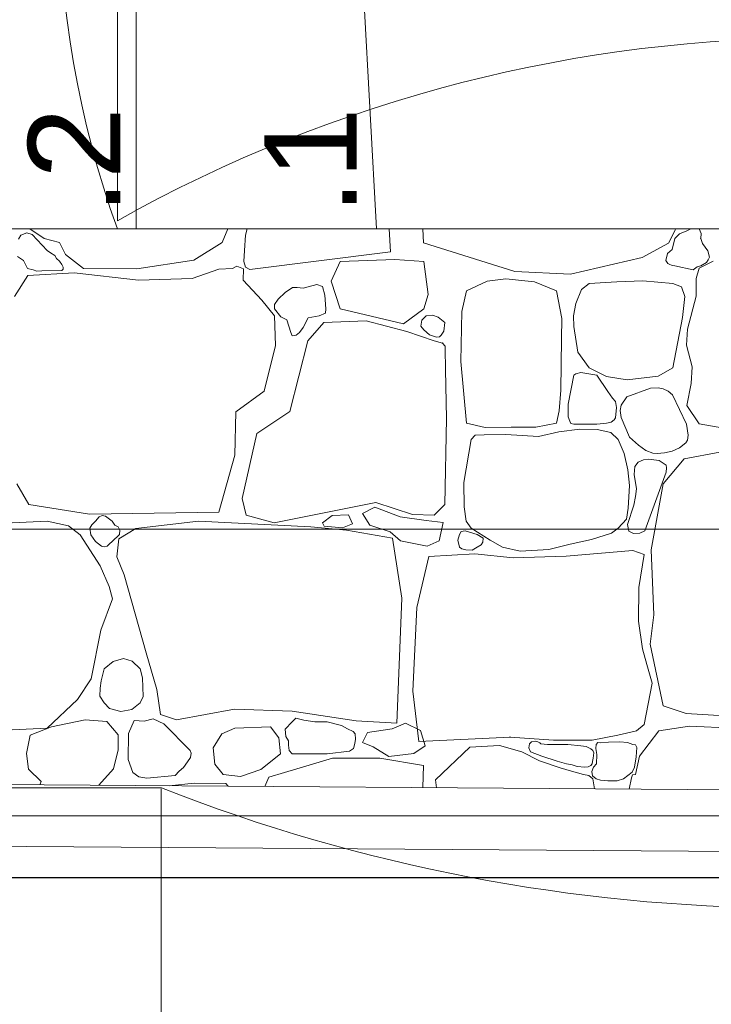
# Model space of a CAD drawing. Header units: millimetres. Extents: x -573548 to 674770, y -210017 to -47794.
# Tile 146 of 234: x 103807 to 104930, y -101026 to -99428. Entities that reach past the tile are written whole.
import ezdxf
from ezdxf.enums import TextEntityAlignment as Align
from ezdxf.lldxf.tags import DXFTag

# ---------------------------------------------------------------- set-up
doc = ezdxf.new("R2010")
doc.units = ezdxf.units.MM
for name, color, linetype, lineweight in [('A.02 RZUT PIWNICY_is$0$_HATCH_Nr_pióra__18', 8, 'Continuous', 9), ('A.02 RZUT PIWNICY_is$0$podciagi_Nr_pióra__1', 8, 'Continuous', 9), ('A.02 RZUT PIWNICY_is$0$SCHODY_Nr_pióra__1', 8, 'Continuous', 9), ('A.02 RZUT PIWNICY_is$0$strop_cieniej_Nr_pióra__1', 8, 'Continuous', 9), ('A.02 RZUT PIWNICY_is$0$strop_Nr_pióra__1', 8, 'Continuous', 9), ('A.02 RZUT PIWNICY_is$0$Structural - Bearing_Nr_pióra__21', 8, 'Continuous', 9), ('A.02 RZUT PIWNICY_is$0$Structural - Grid', 8, 'Continuous', 9), ('A.02 RZUT PIWNICY_is$0$Structural - Grid_Nr_pióra__17', 8, 'Continuous', 9), ('IS_Przyłącza_o.p._Powrót', 142, 'DASH', 18)]:
    doc.layers.add(name, color=color, linetype=linetype, lineweight=lineweight)
doc.layers.add('IS_Zasilanie', color=1, linetype='SOLID', lineweight=30, true_color=0xff0000)
doc.styles.add('A.02 RZUT PIWNICY_is$0$STYL_AUTOMATYCZNY_1', font='arial.ttf')
tags = doc.linetypes.add('DASH', pattern=[15, 10, -5]).pattern_tags.tags
tags[6:7] = [DXFTag(74, 4), DXFTag(75, 0), DXFTag(340, '0'), DXFTag(46, 0.0), DXFTag(50, 0.0), DXFTag(44, 0.0), DXFTag(45, 0.0)]
tags[4:5] = [DXFTag(74, 4), DXFTag(75, 0), DXFTag(340, '0'), DXFTag(46, 0.0), DXFTag(50, 0.0), DXFTag(44, 0.0), DXFTag(45, 0.0)]
tags = doc.linetypes.add('SOLID', pattern=[10, 10, 0]).pattern_tags.tags
tags[6:7] = [DXFTag(74, 4), DXFTag(75, 0), DXFTag(340, '0'), DXFTag(46, 0.0), DXFTag(50, 0.0), DXFTag(44, 0.0), DXFTag(45, 0.0)]
tags[4:5] = [DXFTag(74, 4), DXFTag(75, 0), DXFTag(340, '0'), DXFTag(46, 0.0), DXFTag(50, 0.0), DXFTag(44, 0.0), DXFTag(45, 0.0)]

# ---------------------------------------------------------------- blocks, each defined once
blk = doc.blocks.new('*X48622')
at = {"layer": 'A.02 RZUT PIWNICY_is$0$_HATCH_Nr_pióra__18'}
for p, q in [((104389.4, -99774.3), (104379.3, -99777.9)), ((104398.1, -99777), (104389.4, -99774.3)), ((104394.3, -99767.8), (104417.6, -99783.2)), ((104422.4, -99802.5), (104398.1, -99777)), ((104706.5, -99789.8), (104715.6, -99767.8)), ((104744.2, -99777.7), (104742.4, -99802.9)), ((104747, -99767.8), (104744.2, -99777.7)), ((104979.6, -99805.1), (104977.4, -99767.8)), ((105033.3, -99790.2), (105032.4, -99767.8)), ((105442, -99770), (105430.8, -99790.6)), ((105448.9, -99775.9), (105441.1, -99783.2)), ((105442.3, -99767.8), (105442, -99770)), ((105460.7, -99770.6), (105448.9, -99775.9)), ((105467.3, -99767.8), (105460.7, -99770.6)), ((105483.9, -99775.3), (105480.7, -99767.8)), ((105483.3, -99783.2), (105483.9, -99775.3)), ((104379.3, -99777.9), (104375.6, -99784.1)), ((104417.6, -99783.2), (104442.3, -99789.8)), ((104442.3, -99789.8), (104451.8, -99809.2)), ((104660.3, -99818.3), (104706.5, -99789.8)), ((105181.6, -99836.8), (105033.3, -99790.2)), ((105430.8, -99790.6), (105388.3, -99814.2)), ((105441.1, -99783.2), (105437, -99801.3)), ((105486.2, -99791.4), (105483.3, -99783.2)), ((105494.9, -99803), (105486.2, -99791.4)), ((104427.5, -99806.3), (104422.4, -99802.5)), ((104434.7, -99810.9), (104427.5, -99806.3)), ((104451.8, -99809.2), (104481.1, -99831.9)), ((104742.4, -99802.9), (104741.5, -99820.7)), ((104751.5, -99833.6), (104979.6, -99805.1)), ((105429.1, -99807.6), (105426.8, -99818.7)), ((105437, -99801.3), (105429.1, -99807.6)), ((105497.4, -99813.4), (105494.9, -99803)), ((104373.9, -99812.6), (104384, -99818.7)), ((104384, -99818.7), (104390.5, -99832.1)), ((104437.2, -99815.5), (104434.7, -99810.9)), ((104442.4, -99819.9), (104437.2, -99815.5)), ((104446.1, -99825.2), (104442.4, -99819.9)), ((104448.2, -99829.7), (104446.1, -99825.2)), ((104567.8, -99832.7), (104660.3, -99818.3)), ((104741.5, -99820.7), (104744.4, -99830)), ((104897.7, -99820.7), (104883.3, -99852.3)), ((104986.6, -99817.3), (104897.7, -99820.7)), ((105033.9, -99820.7), (104986.6, -99817.3)), ((105040.6, -99874.3), (105033.9, -99820.7)), ((105388.3, -99814.2), (105272, -99841.3)), ((105426.8, -99818.7), (105430, -99824)), ((105430, -99824), (105432.2, -99824.7)), ((105432.2, -99824.7), (105436.7, -99826.9)), ((105503.5, -99820.1), (105480.8, -99831.5)), ((105483.3, -99827.4), (105492.5, -99822.4)), ((105492.5, -99822.4), (105495.4, -99818.1)), ((105495.4, -99818.1), (105497.4, -99813.4)), ((104390.5, -99832.1), (104399.8, -99834)), ((104465.9, -99838.9), (104390.7, -99843.1)), ((104399.8, -99834), (104405.4, -99836.3)), ((104405.4, -99836.3), (104413.6, -99835.8)), ((104413.6, -99835.8), (104445.9, -99834.9)), ((104445.9, -99834.9), (104448.3, -99832.9)), ((104448.3, -99832.9), (104448.2, -99829.7)), ((104570.7, -99850.9), (104465.9, -99838.9)), ((104481.1, -99831.9), (104567.8, -99832.7)), ((104701.2, -99833.2), (104657.8, -99848)), ((104722.9, -99831.7), (104701.2, -99833.2)), ((104730.3, -99827.9), (104722.9, -99831.7)), ((104740.9, -99832.4), (104730.3, -99827.9)), ((104740.4, -99850.9), (104740.9, -99832.4)), ((104744.4, -99830), (104751.5, -99833.6)), ((105272, -99841.3), (105181.6, -99836.8)), ((105436.7, -99826.9), (105441.1, -99827.4)), ((105441.1, -99827.4), (105470.8, -99834)), ((105470.8, -99834), (105477.4, -99829.1)), ((105480.8, -99831.5), (105476.1, -99848.1)), ((105477.4, -99829.1), (105483.3, -99827.4)), ((104390.7, -99843.1), (104369.3, -99877.4)), ((104657.8, -99848), (104570.7, -99850.9)), ((104770.9, -99883.5), (104740.4, -99850.9)), ((104883.3, -99852.3), (104897.7, -99897.4)), ((105136.7, -99852.3), (105102.8, -99868.2)), ((105167.1, -99848.8), (105136.7, -99852.3)), ((105213.4, -99853.4), (105167.1, -99848.8)), ((105249, -99868.2), (105213.4, -99853.4)), ((105301.9, -99856.4), (105289.5, -99866.1)), ((105346.8, -99853.4), (105301.9, -99856.4)), ((105389, -99852), (105346.8, -99853.4)), ((105437.7, -99856.4), (105389, -99852)), ((105452.2, -99861.8), (105437.7, -99856.4)), ((105476.1, -99848.1), (105475.6, -99876.6)), ((104808.5, -99870.6), (104797.3, -99881.8)), ((104820.6, -99863), (104808.5, -99870.6)), ((104828.4, -99862.8), (104820.6, -99863)), ((104837.8, -99863.7), (104828.4, -99862.8)), ((104860.2, -99857.9), (104837.8, -99863.7)), ((104869.5, -99861.1), (104860.2, -99857.9)), ((104873.2, -99875), (104869.5, -99861.1)), ((105102.8, -99868.2), (105095.6, -99901.8)), ((105257.7, -99912.8), (105249, -99868.2)), ((105289.5, -99866.1), (105280.3, -99888.9)), ((105457.4, -99877.1), (105452.2, -99861.8)), ((104791.6, -99908.7), (104770.9, -99883.5)), ((104797.3, -99881.8), (104791.5, -99890.4)), ((104874.7, -99897.6), (104873.2, -99875)), ((105033.9, -99897.4), (105040.6, -99874.3)), ((105280.3, -99888.9), (105276.8, -99908.9)), ((105453.4, -99911.4), (105457.4, -99877.1)), ((105475.6, -99876.6), (105461.9, -99930.2)), ((104791.5, -99890.4), (104791.6, -99897.4)), ((104791.6, -99897.4), (104801.4, -99910.1)), ((104863.8, -99908.8), (104874.3, -99904.5)), ((104874.3, -99904.5), (104874.7, -99897.6)), ((104897.7, -99897.4), (105000.8, -99921.9)), ((105000.8, -99921.9), (105033.9, -99897.4)), ((105095.6, -99901.8), (105094, -99982.7)), ((104793.2, -99957), (104791.6, -99908.7)), ((104801.4, -99910.1), (104811.4, -99915.1)), ((104811.4, -99915.1), (104817.6, -99935.5)), ((104838, -99927.4), (104846.1, -99911.8)), ((104871.6, -99919.4), (104845.2, -99949.2)), ((104846.1, -99911.8), (104863.8, -99908.8)), ((104940.2, -99917), (104871.6, -99919.4)), ((105006.2, -99933.9), (104940.2, -99917)), ((105028.7, -99925.3), (105030.4, -99915.5)), ((105030.4, -99915.5), (105037.7, -99908.9)), ((105037.7, -99908.9), (105047.7, -99907.7)), ((105047.7, -99907.7), (105056.9, -99910.9)), ((105056.9, -99910.9), (105068, -99919.4)), ((105068, -99919.4), (105066.1, -99933.6)), ((105257.4, -99945.8), (105257.7, -99912.8)), ((105276.8, -99908.9), (105277.1, -99925.9)), ((105437.7, -99993), (105453.4, -99911.4)), ((104817.6, -99935.5), (104819.8, -99941)), ((104826.4, -99940.2), (104832.1, -99935.7)), ((104832.1, -99935.7), (104838, -99927.4)), ((105050.8, -99949.2), (105006.2, -99933.9)), ((105033.9, -99931.6), (105028.7, -99925.3)), ((105043, -99939.3), (105033.9, -99931.6)), ((105066.1, -99933.6), (105061.8, -99939.9)), ((105277.1, -99925.9), (105283.9, -99967.8)), ((105461.9, -99930.2), (105460.2, -99956.2)), ((104845.2, -99949.2), (104816.3, -100063.9)), ((104819.8, -99941), (104826.4, -99940.2)), ((105054.2, -99943.3), (105043, -99939.3)), ((105064.2, -99952.9), (105050.8, -99949.2)), ((105059.2, -99942.7), (105054.2, -99943.3)), ((105061.8, -99939.9), (105059.2, -99942.7)), ((105068.4, -99957.9), (105064.2, -99952.9)), ((105256.2, -100029.5), (105257.4, -99945.8)), ((104774.6, -100030.9), (104793.2, -99957)), ((105068.6, -99962), (105068.4, -99957.9)), ((105069, -99995.8), (105068.6, -99962)), ((105283.9, -99967.8), (105301.9, -99993)), ((105460.2, -99956.2), (105469.3, -99991.3)), ((105094, -99982.7), (105102.8, -100083)), ((105070.6, -100075.5), (105069, -99995.8)), ((105288.8, -100000.4), (105280.3, -100002.8)), ((105314.8, -100004.9), (105288.8, -100000.4)), ((105301.9, -99993), (105330.1, -100007.3)), ((105414.3, -100006.8), (105437.7, -99993)), ((105469.3, -99991.3), (105467.9, -100018.5)), ((105277.1, -100004.9), (105268.3, -100052.2)), ((105280.3, -100002.8), (105277.1, -100004.9)), ((105332.6, -100031.7), (105314.8, -100004.9)), ((105330.1, -100007.3), (105364.1, -100012.7)), ((105364.1, -100012.7), (105414.3, -100006.8)), ((104728.8, -100064.7), (104774.6, -100030.9)), ((105253.7, -100062.9), (105256.2, -100029.5)), ((105340.2, -100042.4), (105332.6, -100031.7)), ((105401.6, -100025.9), (105363.2, -100040)), ((105414.2, -100025.4), (105401.6, -100025.9)), ((105422.2, -100027.3), (105414.2, -100025.4)), ((105430.6, -100031), (105422.2, -100027.3)), ((105437.5, -100036.7), (105430.6, -100031)), ((105467.9, -100018.5), (105460.6, -100054.4)), ((105344.8, -100047.6), (105340.2, -100042.4)), ((105346.3, -100057.6), (105344.8, -100047.6)), ((105363.2, -100040), (105354.3, -100053.4)), ((105460, -100084.3), (105437.5, -100036.7)), ((104727.2, -100134.5), (104728.8, -100064.7)), ((104816.3, -100063.9), (104762.7, -100099.8)), ((105249, -100083), (105253.7, -100062.9)), ((105268.3, -100052.2), (105268, -100072.5)), ((105345, -100074), (105346.3, -100057.6)), ((105354.3, -100053.4), (105352.3, -100062.5)), ((105352.3, -100062.5), (105353.9, -100073.6)), ((105460.6, -100054.4), (105480.8, -100084.1)), ((105068.1, -100214.6), (105070.6, -100075.5)), ((105268, -100072.5), (105270.6, -100079.5)), ((105270.6, -100079.5), (105272.2, -100083.5)), ((105330.4, -100083), (105337.6, -100081.2)), ((105337.6, -100081.2), (105343, -100077.3)), ((105343, -100077.3), (105345, -100074)), ((105353.9, -100073.6), (105367.7, -100105.6)), ((105102.8, -100083), (105133.2, -100089.8)), ((105133.2, -100089.8), (105175.6, -100089.2)), ((105175.6, -100089.2), (105215.8, -100089.1)), ((105215.8, -100089.1), (105249, -100083)), ((105253, -100097.1), (105219.7, -100104.4)), ((105286.9, -100092.4), (105253, -100097.1)), ((105272.2, -100083.5), (105277.1, -100084.3)), ((105277.1, -100084.3), (105314.8, -100084.3)), ((105315.4, -100092.9), (105286.9, -100092.4)), ((105314.8, -100084.3), (105330.4, -100083)), ((105337.4, -100097.8), (105315.4, -100092.9)), ((105462.9, -100102.5), (105460, -100084.3)), ((105480.8, -100084.1), (105654.2, -100113.6)), ((104762.7, -100099.8), (104739.1, -100205.1)), ((105110.6, -100109.2), (105098.6, -100178.9)), ((105116.9, -100102.2), (105110.6, -100109.2)), ((105131.9, -100101.7), (105116.9, -100102.2)), ((105166.7, -100101.1), (105131.9, -100101.7)), ((105219.7, -100104.4), (105166.7, -100101.1)), ((105349.3, -100109.2), (105337.4, -100097.8)), ((105359.1, -100131.9), (105349.3, -100109.2)), ((105367.7, -100105.6), (105382.4, -100118.3)), ((105459, -100114.7), (105461.8, -100110.3)), ((105461.8, -100110.3), (105462.9, -100102.5)), ((105382.4, -100118.3), (105394, -100127.3)), ((105394, -100127.3), (105405.3, -100131.5)), ((105424.4, -100131.1), (105437, -100128.1)), ((105437, -100128.1), (105448.9, -100122.9)), ((105448.9, -100122.9), (105459, -100114.7)), ((104701.2, -100227), (104727.2, -100134.5)), ((105364.7, -100158.6), (105359.1, -100131.9)), ((105390.5, -100142.3), (105381.7, -100145.9)), ((105398.4, -100141.3), (105390.5, -100142.3)), ((105416, -100143.2), (105398.4, -100141.3)), ((105405.3, -100131.5), (105412.3, -100132)), ((105412.3, -100132), (105424.4, -100131.1)), ((105427.3, -100150.7), (105416, -100143.2)), ((105456.5, -100140.7), (105422.2, -100181.1)), ((105514.3, -100130), (105456.5, -100140.7)), ((105367.8, -100183.9), (105364.7, -100158.6)), ((105376.5, -100153.1), (105375.4, -100165.9)), ((105381.7, -100145.9), (105376.5, -100153.1)), ((105427.1, -100162.4), (105427.8, -100155.4)), ((105427.8, -100155.4), (105427.3, -100150.7)), ((105375.4, -100165.9), (105379.2, -100189.2)), ((105392.5, -100257.5), (105427.1, -100162.4)), ((104373, -100181.1), (104392.4, -100215)), ((105098.6, -100178.9), (105099.1, -100218.5)), ((105365.2, -100220.8), (105367.8, -100183.9)), ((105379.2, -100189.2), (105377.3, -100201.7)), ((105422.2, -100181.1), (105402.8, -100288.5)), ((104739.1, -100205.1), (104745.3, -100231.9)), ((105377.3, -100201.7), (105374.7, -100215.9)), ((104392.4, -100215), (104491, -100230.3)), ((104790.7, -100244.3), (104955.9, -100211.3)), ((104954.3, -100219.2), (104934.2, -100229.5)), ((104995.6, -100234.9), (104954.3, -100219.2)), ((104955.9, -100211.3), (105015.3, -100231.1)), ((105050.8, -100231.9), (105068.1, -100214.6)), ((105099.1, -100218.5), (105102.4, -100241.8)), ((105362.6, -100238.3), (105365.2, -100220.8)), ((105374.7, -100215.9), (105364.5, -100247.3)), ((104491, -100230.3), (104701.2, -100227)), ((104506.5, -100234.8), (104501, -100241.8)), ((104511.8, -100232.5), (104506.5, -100234.8)), ((104517.1, -100233.6), (104511.8, -100232.5)), ((104527.8, -100241.8), (104517.1, -100233.6)), ((104745.3, -100231.9), (104790.7, -100244.3)), ((104869.5, -100244.7), (104884.7, -100232.4)), ((104884.7, -100232.4), (104911.2, -100231.4)), ((104911.2, -100231.4), (104918, -100246.2)), ((104934.2, -100229.5), (104946, -100248.1)), ((105037.8, -100240.8), (104995.6, -100234.9)), ((105015.3, -100231.1), (105050.8, -100231.9)), ((105065.2, -100243.7), (105037.8, -100240.8)), ((105349.3, -100253.3), (105362.6, -100238.3)), ((104422.4, -100241.8), (104296.6, -100248)), ((104456.8, -100249.3), (104422.4, -100241.8)), ((104475.8, -100264.1), (104456.8, -100249.3)), ((104495, -100247.9), (104491.5, -100253.4)), ((104491.5, -100253.4), (104493.3, -100263.8)), ((104501, -100241.8), (104495, -100247.9)), ((104532.4, -100248.4), (104527.8, -100241.8)), ((104537.3, -100250.9), (104532.4, -100248.4)), ((104540.4, -100256.2), (104537.3, -100250.9)), ((104566.2, -100253.8), (104538.5, -100270.3)), ((104539.6, -100263.4), (104540.4, -100256.2)), ((104668.1, -100241.8), (104566.2, -100253.8)), ((104850.2, -100250.9), (104668.1, -100241.8)), ((104908.4, -100256.3), (104850.2, -100250.9)), ((104871.9, -100250.1), (104869.5, -100244.7)), ((104901.9, -100252.5), (104871.9, -100250.1)), ((104918, -100246.2), (104901.9, -100252.5)), ((104983, -100269.4), (104908.4, -100256.3)), ((104946, -100248.1), (104978.9, -100258.9)), ((105058.9, -100273.6), (105065.2, -100243.7)), ((105102.4, -100241.8), (105110.6, -100253.3)), ((105110.6, -100253.3), (105141.2, -100272.5)), ((105338.3, -100261.2), (105349.3, -100253.3)), ((105364.5, -100247.3), (105366.8, -100257.9)), ((104508.4, -100314.1), (104475.8, -100264.1)), ((104493.3, -100263.8), (104501, -100274.9)), ((104527.8, -100274.9), (104539.6, -100263.4)), ((104538.5, -100270.3), (104535.6, -100299.6)), ((104978.9, -100258.9), (104996.1, -100273.6)), ((104998, -100366.5), (104983, -100269.4)), ((105091.5, -100263.5), (105088.7, -100272.7)), ((105088.7, -100272.7), (105091.5, -100283.7)), ((105094.3, -100258.4), (105091.5, -100263.5)), ((105101, -100257.3), (105094.3, -100258.4)), ((105120.5, -100263.5), (105101, -100257.3)), ((105129.9, -100269.6), (105120.5, -100263.5)), ((105129.4, -100275.6), (105129.9, -100269.6)), ((105141.2, -100272.5), (105161.6, -100283.7)), ((105271.5, -100279.2), (105305.8, -100271.7)), ((105305.8, -100271.7), (105338.3, -100261.2)), ((105366.8, -100257.9), (105373.9, -100261.8)), ((105373.9, -100261.8), (105384.2, -100261.2)), ((105384.2, -100261.2), (105392.5, -100257.5)), ((104501, -100274.9), (104510.3, -100282.2)), ((104510.3, -100282.2), (104515, -100283.6)), ((104515, -100283.6), (104519.9, -100282.1)), ((104519.9, -100282.1), (104523.3, -100278.6)), ((104523.3, -100278.6), (104527.8, -100274.9)), ((104996.1, -100273.6), (105039.2, -100282.5)), ((105039.2, -100282.5), (105058.9, -100273.6)), ((105091.5, -100283.7), (105095.5, -100286.7)), ((105095.5, -100286.7), (105102.2, -100288.2)), ((105102.2, -100288.2), (105112.1, -100288.7)), ((105112.1, -100288.7), (105120.5, -100283.7)), ((105120.5, -100283.7), (105126.6, -100280.2)), ((105126.6, -100280.2), (105129.4, -100275.6)), ((105161.6, -100283.7), (105190.1, -100290.3)), ((105190.1, -100290.3), (105236.6, -100287.7)), ((105236.6, -100287.7), (105271.5, -100279.2)), ((105402.8, -100288.5), (105406.9, -100393.7)), ((104535.6, -100299.6), (104547.4, -100328.9)), ((105041.8, -100299.2), (105022.4, -100382.1)), ((105116.5, -100294.6), (105041.8, -100299.2)), ((105178.7, -100301.5), (105116.5, -100294.6)), ((105264.6, -100298.8), (105178.7, -100301.5)), ((105373.3, -100289.3), (105264.6, -100298.8)), ((105391.5, -100296.1), (105373.3, -100289.3)), ((105383, -100349.6), (105391.5, -100296.1)), ((104522.8, -100347.9), (104508.4, -100314.1)), ((104547.4, -100328.9), (104583.1, -100455.2)), ((104528.6, -100367.7), (104522.8, -100347.9)), ((105382.1, -100403.8), (105383, -100349.6)), ((104509.6, -100418.5), (104528.6, -100367.7)), ((104990.1, -100569.2), (104998, -100366.5)), ((105022.4, -100382.1), (105015.9, -100517.7)), ((105406.9, -100393.7), (105401.2, -100441.2)), ((105388.5, -100449.1), (105382.1, -100403.8)), ((104493.9, -100497.8), (104509.6, -100418.5)), ((105401.2, -100441.2), (105422.2, -100541.1)), ((104546.4, -100464.5), (104529.4, -100469.4)), ((104560.2, -100468.7), (104546.4, -100464.5)), ((104583.1, -100455.2), (104600.4, -100514.7)), ((105395.5, -100474.4), (105388.5, -100449.1)), ((104529.4, -100469.4), (104514.8, -100481.3)), ((104573.5, -100481.3), (104560.2, -100468.7)), ((105404.4, -100504.4), (105395.5, -100474.4)), ((104514.8, -100481.3), (104510.1, -100500.8)), ((104577.3, -100495.7), (104573.5, -100481.3)), ((104577.8, -100511.3), (104577.3, -100495.7)), ((104471.6, -100531.2), (104493.9, -100497.8)), ((104510.1, -100500.8), (104508.2, -100512.9)), ((104577.9, -100526.3), (104577.8, -100511.3)), ((105391.5, -100571.7), (105404.4, -100504.4)), ((104508.2, -100512.9), (104508, -100525.4)), ((104508, -100525.4), (104514.8, -100536.6)), ((104573.5, -100536.6), (104577.9, -100526.3)), ((104600.4, -100514.7), (104606.2, -100555.6)), ((105015.9, -100517.7), (105025.9, -100599.4)), ((104422.4, -100577.4), (104471.6, -100531.2)), ((104514.8, -100536.6), (104523.5, -100545.9)), ((104559.8, -100547.1), (104573.5, -100536.6)), ((105422.2, -100541.1), (105459.4, -100553.9)), ((104523.5, -100545.9), (104542.1, -100550.5)), ((104542.1, -100550.5), (104559.8, -100547.1)), ((104606.2, -100555.6), (104632.2, -100564.2)), ((104632.2, -100564.2), (104726.3, -100546.9)), ((104726.3, -100546.9), (104820, -100550.2)), ((104820, -100550.2), (104923.7, -100565.9)), ((105459.4, -100553.9), (105522.1, -100557.6)), ((104429.1, -100575.4), (104394.9, -100589)), ((104484, -100563.8), (104429.1, -100575.4)), ((104519.1, -100566.7), (104484, -100563.8)), ((104537.7, -100588.2), (104519.1, -100566.7)), ((104563.7, -100565.4), (104554.4, -100586.1)), ((104579.9, -100566), (104563.7, -100565.4)), ((104594.3, -100562.3), (104579.9, -100566)), ((104611.6, -100570.8), (104594.3, -100562.3)), ((104654.5, -100613.8), (104611.6, -100570.8)), ((104785, -100575.4), (104727.2, -100577.8)), ((104798.6, -100593.1), (104785, -100575.4)), ((104820, -100567.1), (104808.5, -100579)), ((104826, -100561.5), (104820, -100567.1)), ((104839, -100564.5), (104826, -100561.5)), ((104856.8, -100567.5), (104839, -100564.5)), ((104877, -100567.1), (104856.8, -100567.5)), ((104899.9, -100573.2), (104877, -100567.1)), ((104909.7, -100578.6), (104899.9, -100573.2)), ((104923.7, -100565.9), (104990.1, -100569.2)), ((104982.4, -100578.6), (105004.1, -100569.6)), ((105004.1, -100569.6), (105028.2, -100581.6)), ((105378.8, -100581.7), (105391.5, -100571.7)), ((105415.2, -100582), (105465.1, -100574.1)), ((105465.1, -100574.1), (105537, -100577.4)), ((104263.2, -100585.7), (104422.4, -100577.4)), ((104394.9, -100589), (104388.6, -100618.9)), ((104537.3, -100612.9), (104537.7, -100588.2)), ((104554.4, -100586.1), (104553.8, -100628.6)), ((104705.7, -100586.9), (104691.9, -100609.3)), ((104727.2, -100577.8), (104705.7, -100586.9)), ((104808.5, -100579), (104809.5, -100590.9)), ((104809.5, -100590.9), (104814.3, -100597.9)), ((104919, -100583.2), (104909.7, -100578.6)), ((104922.5, -100587), (104919, -100583.2)), ((104922.6, -100595.6), (104922.5, -100587)), ((104934.3, -100600.9), (104942.1, -100584.6)), ((104942.1, -100584.6), (104982.4, -100578.6)), ((105025.9, -100599.4), (105173.7, -100592)), ((105028.2, -100581.6), (105036, -100606.3)), ((105173.7, -100592), (105244, -100597.2)), ((105306.8, -100597.2), (105348.5, -100588.9)), ((105348.5, -100588.9), (105378.8, -100581.7)), ((105383.7, -100623.1), (105415.2, -100582)), ((104800.9, -100619.1), (104798.6, -100593.1)), ((104814.3, -100597.9), (104814.1, -100605.1)), ((104814.1, -100605.1), (104815, -100613.6)), ((104919.8, -100610.3), (104921.7, -100602.2)), ((104921.7, -100602.2), (104922.6, -100595.6)), ((104951.7, -100608.1), (104934.3, -100600.9)), ((104977, -100623.7), (104951.7, -100608.1)), ((105036, -100606.3), (105017.3, -100618.9)), ((105156.8, -100605.9), (105108.2, -100608.6)), ((105193.1, -100615.7), (105156.8, -100605.9)), ((105205.4, -100602.8), (105204.3, -100609.4)), ((105208.3, -100599.5), (105205.4, -100602.8)), ((105214.3, -100598.9), (105208.3, -100599.5)), ((105218.6, -100599.8), (105214.3, -100598.9)), ((105221.9, -100601.3), (105218.6, -100599.8)), ((105223.6, -100603.2), (105221.9, -100601.3)), ((105234.4, -100604.1), (105223.6, -100603.2)), ((105267.6, -100604), (105234.4, -100604.1)), ((105244, -100597.2), (105306.8, -100597.2)), ((105288.8, -100606), (105267.6, -100604)), ((105297.2, -100607.3), (105288.8, -100606)), ((105304.9, -100611), (105297.2, -100607.3)), ((105313.3, -100604), (105312.9, -100610.3)), ((105316.4, -100601), (105313.3, -100604)), ((105320.1, -100601.4), (105316.4, -100601)), ((105333.4, -100600.5), (105320.1, -100601.4)), ((105352, -100599.6), (105333.4, -100600.5)), ((105364.2, -100600.8), (105352, -100599.6)), ((105373.3, -100604), (105364.2, -100600.8)), ((105377.3, -100604.5), (105373.3, -100604)), ((105379.3, -100609), (105377.3, -100604.5)), ((104388.6, -100618.9), (104392, -100643.9)), ((104530.1, -100643.6), (104537.3, -100612.9)), ((104656.1, -100618.1), (104654.5, -100613.8)), ((104655.1, -100625.2), (104656.1, -100618.1)), ((104691.9, -100609.3), (104694.6, -100636.1)), ((104768.9, -100644.7), (104800.9, -100619.1)), ((104815, -100613.6), (104820, -100619.1)), ((104820, -100619.1), (104877, -100619.1)), ((104877, -100619.1), (104913.3, -100614.7)), ((104913.3, -100614.7), (104919.8, -100610.3)), ((105017.3, -100618.9), (104977, -100623.7)), ((105108.2, -100608.6), (105052.7, -100661.4)), ((105221.7, -100630.4), (105193.1, -100615.7)), ((105204.3, -100609.4), (105207.1, -100615.7)), ((105207.1, -100615.7), (105225.1, -100623.2)), ((105225.1, -100623.2), (105250.1, -100631.3)), ((105307.9, -100613.7), (105304.9, -100611)), ((105309.8, -100617.4), (105307.9, -100613.7)), ((105308.9, -100626), (105309.3, -100621.7)), ((105309.3, -100621.7), (105309.8, -100617.4)), ((105312.9, -100610.3), (105314.8, -100620.4)), ((105314.8, -100620.4), (105313.8, -100635.3)), ((105376, -100640.6), (105378.7, -100624)), ((105377.4, -100652.9), (105383.7, -100623.1)), ((105378.7, -100624), (105379.3, -100609)), ((104553.8, -100628.6), (104561.3, -100649.5)), ((104643.4, -100641.4), (104650.3, -100632.1)), ((104650.3, -100632.1), (104655.1, -100625.2)), ((104694.6, -100636.1), (104707.8, -100653)), ((104847.7, -100637.7), (104807.7, -100649.3)), ((104885.7, -100626.1), (104847.7, -100637.7)), ((104924.1, -100626.1), (104885.7, -100626.1)), ((104962.5, -100626.1), (104924.1, -100626.1)), ((105033.4, -100637.9), (104962.5, -100626.1)), ((105031.9, -100674), (105033.4, -100637.9)), ((105255, -100641.8), (105221.7, -100630.4)), ((105250.1, -100631.3), (105265.2, -100635.4)), ((105265.2, -100635.4), (105274.7, -100637)), ((105274.7, -100637), (105282.4, -100639.5)), ((105282.4, -100639.5), (105294.9, -100640.6)), ((105294.9, -100640.6), (105300.6, -100640.2)), ((105300.6, -100640.2), (105304.9, -100638.1)), ((105304.9, -100638.1), (105307, -100635.4)), ((105307, -100635.4), (105307.8, -100631.7)), ((105307.8, -100631.7), (105308.9, -100626)), ((105313.8, -100635.3), (105309, -100641)), ((104392, -100643.9), (104412.6, -100664.1)), ((104506.1, -100670.2), (104530.1, -100643.6)), ((104561.3, -100649.5), (104570.9, -100656.4)), ((104583.9, -100658.8), (104630.2, -100654.3)), ((104630.2, -100654.3), (104636.5, -100647.3)), ((104636.4, -100647.6), (104643.4, -100641.4)), ((104707.8, -100653), (104736.2, -100655.9)), ((104736.2, -100655.9), (104768.9, -100644.7)), ((104807.7, -100649.3), (104782, -100657)), ((105273.3, -100647.4), (105255, -100641.8)), ((105293.1, -100652.7), (105273.3, -100647.4)), ((105301.6, -100654.3), (105293.1, -100652.7)), ((105308.2, -100659.7), (105301.6, -100654.3)), ((105309, -100641), (105306.3, -100647.7)), ((105306.3, -100647.7), (105307.7, -100654.8)), ((105307.7, -100654.8), (105313.3, -100659.7)), ((105358, -100659.7), (105372, -100648.9)), ((105370.6, -100658.1), (105372.4, -100653.4)), ((105372, -100648.9), (105376, -100640.6)), ((105372.4, -100653.4), (105377.4, -100652.9)), ((104412.6, -100664.1), (104410.3, -100669.6)), ((104570.9, -100656.4), (104583.9, -100658.8)), ((104660.7, -100666.6), (104620.3, -100671.1)), ((104712.3, -100667.4), (104660.7, -100666.6)), ((104715.9, -100671.7), (104712.3, -100667.4)), ((104782, -100657), (104775.6, -100672.2)), ((105052.7, -100661.4), (105054.2, -100674.2)), ((105310.9, -100676), (105308.2, -100659.7)), ((105313.3, -100659.7), (105320.7, -100661.9)), ((105320.7, -100661.9), (105332.4, -100663.1)), ((105332.4, -100663.1), (105347.8, -100662.8)), ((105347.8, -100662.8), (105358, -100659.7)), ((105367, -100676.4), (105370.6, -100658.1))]:
    blk.add_line(p, q, dxfattribs=at)
for p in [(105483.3, -99783.2), (105064.2, -99952.9), (104527.8, -100274.9), (105173.7, -100592)]:
    blk.add_point(p, dxfattribs=at)
blk = doc.blocks.new('A.02 RZUT PIWNICY_is$0$Wypełnienie_14_1')
at = {"layer": 'A.02 RZUT PIWNICY_is$0$_HATCH_Nr_pióra__18'}
blk.add_blockref('*X48622', (0, 0), dxfattribs=at)
blk = doc.blocks.new('A.02 RZUT PIWNICY_is$0$Standardowy znacznik osi_3')
at = {"layer": 'A.02 RZUT PIWNICY_is$0$Structural - Grid_Nr_pióra__17'}
blk.add_line((2962.2, 0), (40906.6, 0), dxfattribs=at)
at = {"layer": 'A.02 RZUT PIWNICY_is$0$Structural - Grid_Nr_pióra__17', "style": 'A.02 RZUT PIWNICY_is$0$STYL_AUTOMATYCZNY_1'}
for tag, p in [('AC_MarkerText_1_0', (-250, -335)), ('AC_MarkerText_1_1', (44118.7, -335))]:
    blk.add_attdef(tag, text='', height=350, rotation=180, dxfattribs=at).set_placement(p, align=Align.TOP_CENTER)
blk = doc.blocks.new('A.02 RZUT PIWNICY_is')
at = {"layer": 'A.02 RZUT PIWNICY_is$0$podciagi_Nr_pióra__1'}
blk.add_line((104536.3, -98662.7), (104536.3, -99754.4), dxfattribs=at)
at = {"layer": 'A.02 RZUT PIWNICY_is$0$SCHODY_Nr_pióra__1'}
for p, q in [((104957, -99767.8), (104892.1, -98588.1)), ((104567, -99767.8), (104567, -98676.1))]:
    blk.add_line(p, q, dxfattribs=at)
blk.add_lwpolyline([(102540.9, -103178.9), (102542, -102719.7), (102653.8, -102719.7), (102653.8, -102516.4), (102542.5, -102516.4), (102547, -100756.5), (106537.3, -100784.5), (106537.3, -104505.5), (102541.9, -104505.5), (102543, -104078), (102210.2, -104077.8), (102210.2, -103178.7)], close=True, dxfattribs=at)
at = {"layer": 'A.02 RZUT PIWNICY_is$0$strop_cieniej_Nr_pióra__1'}
blk.add_line((104607.3, -100676.1), (104607.3, -104605.5), dxfattribs=at)
at = {"layer": 'A.02 RZUT PIWNICY_is$0$strop_Nr_pióra__1'}
blk.add_lwpolyline([(102446.5, -100655.5, 0.221415), (104247.9, -100674.4), (104607.9, -100674.4, 0.186698), (106637.3, -100685.5)], format="xyb", dxfattribs=at)
for centre, radius, start, end in [((106053.3, -99222.8), 1611.9, 160.2382, 199.7618), ((105670, -101774.6), 2316.6, 60.029, 119.2996)]:
    blk.add_arc(centre, radius, start, end, dxfattribs=at)
at = {"layer": 'A.02 RZUT PIWNICY_is$0$Structural - Bearing_Nr_pióra__21'}
for p, q in [((105998.4, -99767.8), (102287.3, -99767.8)), ((102447.3, -100655.5), (106637.3, -100685.5))]:
    blk.add_line(p, q, dxfattribs=at)
at = {"layer": 'A.02 RZUT PIWNICY_is$0$_HATCH_Nr_pióra__18'}
blk.add_blockref('A.02 RZUT PIWNICY_is$0$Wypełnienie_14_1', (0, 0), dxfattribs=at)
at = {"layer": 'A.02 RZUT PIWNICY_is$0$Structural - Grid', "zscale": 1000, "rotation": 180}
blk.add_blockref('A.02 RZUT PIWNICY_is$0$Standardowy znacznik osi_3', (121683.4, -100254.9), dxfattribs=at)
at = {"layer": 'A.02 RZUT PIWNICY_is$0$SCHODY_Nr_pióra__1', "char_height": 150, "attachment_point": 5, "rotation": 90, "style": 'A.02 RZUT PIWNICY_is$0$STYL_AUTOMATYCZNY_1'}
for s, insert in [('\\A1;{\\pqc;\\fArial|b0|i0|c238|p0;\\W1.000000;.2}', (104466.3, -99657.7)), ('\\A1;{\\pqc;\\fArial|b0|i0|c238|p0;\\W1.000000;.1}', (104849.8, -99657.7))]:
    blk.add_mtext(s, dxfattribs=dict(at, insert=insert))

msp = doc.modelspace()

# ---------------------------------------------------------------- linework, layer by layer
at = {"layer": 'IS_Przyłącza_o.p._Powrót', "ltscale": 30}
msp.add_lwpolyline([(100780, -100720), (105913.7, -100720)], dxfattribs=at)
at = {"layer": 'IS_Zasilanie', "ltscale": 10}
msp.add_lwpolyline([(100780, -100820), (106013.7, -100820)], dxfattribs=at)

# ---------------------------------------------------------------- block references
at = {"ltscale": 10}
msp.add_blockref('A.02 RZUT PIWNICY_is', (-570.2, 0), dxfattribs=at)

doc.saveas('drawing.dxf')
